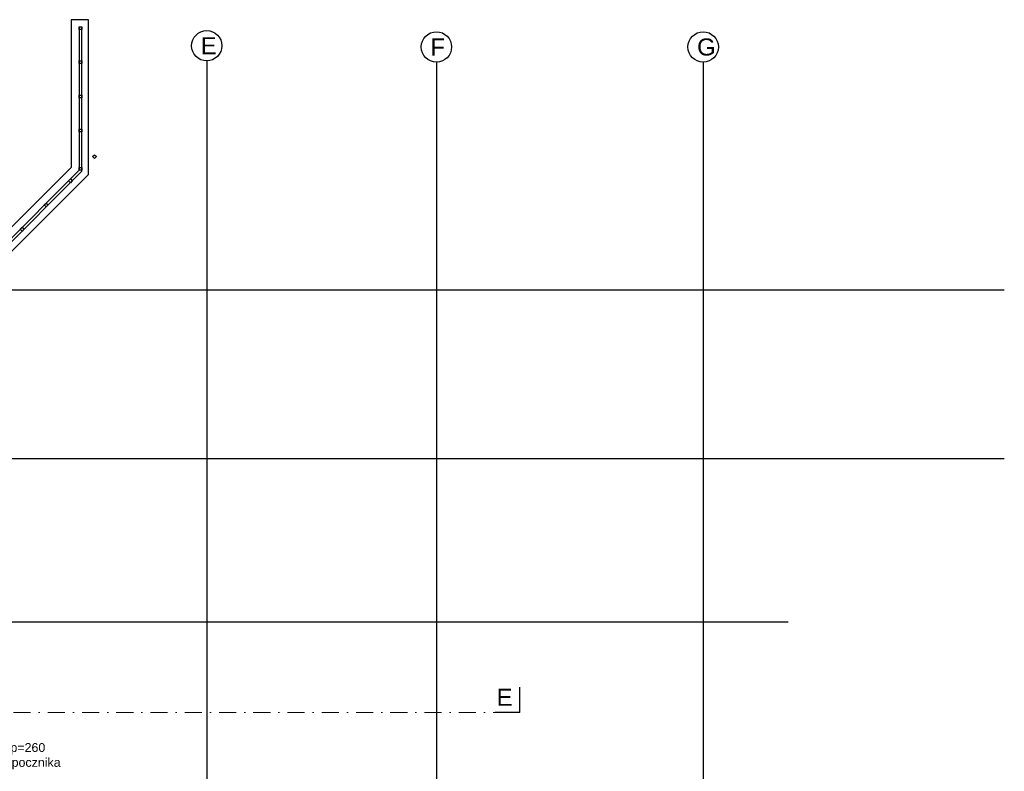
# Model space of a CAD drawing. Header units: millimetres. Extents: x -7023 to 53801, y 9849 to 33561.
# Tile 94 of 256: x 12413 to 13853, y 16150 to 17250. Entities that reach past the tile are written whole.
import ezdxf

# ---------------------------------------------------------------- set-up
doc = ezdxf.new("R2010")
doc.units = ezdxf.units.MM
doc.linetypes.add('DASHDOT', pattern=[1, 0.5, -0.25, 0, -0.25])
doc.layers.add('.IE_podklad', color=252, linetype='Continuous')
doc.styles.add('Arial', font='arial.ttf', dxfattribs={"height": 125})
doc.styles.get("Standard").update_dxf_attribs({"font": 'arial.ttf'})

msp = doc.modelspace()

# ---------------------------------------------------------------- linework, layer by layer
at = {"layer": '.IE_podklad'}
for p, q in [((12513.4, 17249.7), (12488.4, 17249.7)), ((12488.4, 17249.7), (12488.4, 17033.7)), ((12499.9, 17239.5), (12499.9, 17029.7)), ((12499.9, 17235.5), (12499.9, 17239.5)), ((12499.9, 17239.5), (12503.9, 17239.5)), ((12503.9, 17028), (12503.9, 17239.5)), ((12503.9, 17239.5), (12503.9, 17235.5)), ((12513.4, 17023.4), (12513.4, 17249.7)), ((12503.9, 17235.5), (12499.9, 17235.5)), ((12499.9, 17185.5), (12499.9, 17189.5)), ((12499.9, 17189.5), (12503.9, 17189.5)), ((12503.9, 17185.5), (12499.9, 17185.5)), ((12503.9, 17189.5), (12503.9, 17185.5)), ((12499.9, 17135.5), (12499.9, 17139.5)), ((12499.9, 17139.5), (12503.9, 17139.5)), ((12503.9, 17139.5), (12503.9, 17135.5)), ((12503.9, 17135.5), (12499.9, 17135.5)), ((12499.9, 17085.5), (12499.9, 17089.5)), ((12499.9, 17089.5), (12503.9, 17089.5)), ((12503.9, 17085.5), (12499.9, 17085.5)), ((12503.9, 17089.5), (12503.9, 17085.5)), ((12519.6, 17049.4), (12522.4, 17052.2)), ((12522.4, 17052.2), (12525.3, 17049.4)), ((12522.4, 17046.6), (12519.6, 17049.4)), ((12525.3, 17049.4), (12522.4, 17046.6)), ((12488.4, 17033.7), (12338.4, 16883.7)), ((12499.9, 17029.7), (12342.8, 16872.6)), ((12345.7, 16869.8), (12503.9, 17028)), ((12348.7, 16858.7), (12513.4, 17023.4)), ((12499.9, 17029.7), (12499.9, 17033.7)), ((12499.9, 17033.7), (12503.9, 17033.7)), ((12503.9, 17029.7), (12499.9, 17029.7)), ((12503.9, 17033.7), (12503.9, 17029.7)), ((12484.3, 17014), (12487.1, 17016.9)), ((12487.1, 17011.2), (12484.3, 17014)), ((12487.1, 17016.9), (12489.9, 17014)), ((12489.9, 17014), (12487.1, 17011.2)), ((12448.9, 16978.7), (12451.7, 16981.5)), ((12451.7, 16981.5), (12454.6, 16978.7)), ((12451.7, 16975.9), (12448.9, 16978.7)), ((12454.6, 16978.7), (12451.7, 16975.9)), ((12413.5, 16943.3), (12416.4, 16946.2)), ((12416.4, 16940.5), (12413.5, 16943.3)), ((12416.4, 16946.2), (12419.2, 16943.3)), ((12419.2, 16943.3), (12416.4, 16940.5))]:
    msp.add_line(p, q, dxfattribs=at)
at = {"layer": '.IE_podklad', "ltscale": 30}
for p, q in [((12686.5, 17189.4), (12686.5, 15100.1)), ((13022.5, 17187.6), (13022.5, 15100.1)), ((13412.6, 17187.6), (13412.6, 15100.1))]:
    msp.add_line(p, q, dxfattribs=at)
at = {"layer": '.IE_podklad', "ltscale": 25}
for p, q in [((10554.1, 16854.7), (13853.1, 16854.7)), ((10554.1, 16607.7), (13853.1, 16607.7)), ((10554.1, 16368.7), (13536.7, 16368.7)), ((13144.4, 16236.4), (13144.4, 16273.4))]:
    msp.add_line(p, q, dxfattribs=at)
at = {"layer": '.IE_podklad', "linetype": 'DASHDOT', "lineweight": 13, "ltscale": 50}
msp.add_line((10550.2, 16236.4), (13108.5, 16236.4), dxfattribs=at)
at = {"layer": '.IE_podklad', "lineweight": 30, "ltscale": 25}
msp.add_line((13144.4, 16236.4), (13108.5, 16236.4), dxfattribs=at)
at = {"layer": '.IE_podklad', "linetype": 'Continuous'}
for centre in [(12686.5, 17211.6), (13022.5, 17209.8), (13412.6, 17209.8)]:
    msp.add_circle(centre, 22.2, dxfattribs=at)

# ---------------------------------------------------------------- texts
at = {"layer": '.IE_podklad', "linetype": 'Continuous', "ltscale": 25, "style": 'Arial'}
msp.add_text('E', height=25, dxfattribs=at).set_placement((13110.5, 16246.1))
at = {"layer": '.IE_podklad', "char_height": 25, "attachment_point": 1}
for s, insert, width in [('E', (12677.6, 17224.1), 28.914), ('E', (12677.6, 17224.1), 492.116), ('F', (13013.6, 17222.3), 492.116), ('G', (13403.7, 17222.3), 492.116)]:
    msp.add_mtext(s, dxfattribs=dict(at, insert=insert, width=width))
at = {"layer": '.IE_podklad', "insert": (12419.8, 16191.5), "char_height": 13, "attachment_point": 2}
msp.add_mtext('\\pxqc;hp=260 \\Pod spocznika', dxfattribs=at)

doc.saveas('drawing.dxf')
